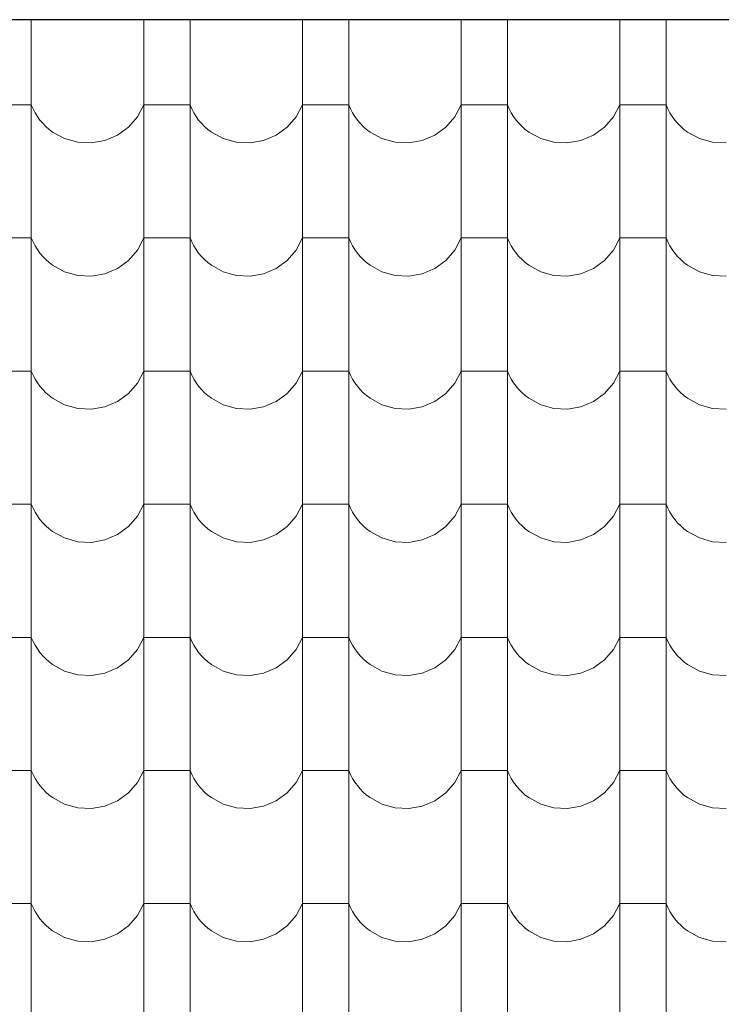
# Model space of a CAD drawing. Header units: millimetres. Extents: x -61343 to 9939, y -6894 to 7453.
# Tile 193 of 255: x 2293 to 2439, y -5272 to -5067. Entities that reach past the tile are written whole.
import ezdxf

# ---------------------------------------------------------------- set-up
doc = ezdxf.new("R2010")
doc.units = ezdxf.units.MM
doc.header["$MEASUREMENT"] = 0
doc.layers.add('810-G Ogólne', color=7, linetype='Continuous')
doc.layers.add('990-D Import IFC', color=7, linetype='Continuous')

# ---------------------------------------------------------------- blocks, each defined once
blk = doc.blocks.new('*X1830', base_point=(515069.4, 47309.9))
at = {"layer": '990-D Import IFC', "color": 251, "linetype": 'Continuous', "lineweight": 13, "true_color": 0x6a6a6a}
for p, q in [((532937.5, -38491), (532937.5, -38560.1)), ((533171.4, -38491), (533171.4, -38560.1)), ((533267.5, -38491), (533267.5, -38560.1)), ((533501.4, -38491), (533501.4, -38560.1)), ((533597.5, -38491), (533597.5, -38560.1)), ((533831.4, -38491), (533831.4, -38560.1)), ((533927.5, -38491), (533927.5, -38560.1)), ((534161.4, -38491), (534161.4, -38560.1)), ((534257.5, -38491), (534257.5, -38560.1)), ((532937.5, -38560.1), (532937.5, -38837.1)), ((533171.4, -38560.1), (533171.4, -38837.1)), ((533267.5, -38560.1), (533267.5, -38837.1)), ((533501.4, -38560.1), (533501.4, -38837.1)), ((533597.5, -38560.1), (533597.5, -38837.1)), ((533831.4, -38560.1), (533831.4, -38837.1)), ((533927.5, -38560.1), (533927.5, -38837.1)), ((534161.4, -38560.1), (534161.4, -38837.1)), ((534257.5, -38560.1), (534257.5, -38837.1)), ((532937.5, -38668.2), (532889.4, -38668.2)), ((532937.5, -38668.2), (532941.1, -38676.5)), ((532941.1, -38676.5), (532945.4, -38684.6)), ((533158.1, -38693.2), (533171.4, -38668.2)), ((533219.4, -38668.2), (533171.4, -38668.2)), ((533267.5, -38668.2), (533219.4, -38668.2)), ((533267.5, -38668.2), (533271.1, -38676.5)), ((533271.1, -38676.5), (533275.4, -38684.6)), ((533488.1, -38693.2), (533501.4, -38668.2)), ((533549.4, -38668.2), (533501.4, -38668.2)), ((533597.5, -38668.2), (533549.4, -38668.2)), ((533597.5, -38668.2), (533601.1, -38676.5)), ((533601.1, -38676.5), (533605.4, -38684.6)), ((533818.1, -38693.2), (533831.4, -38668.2)), ((533879.4, -38668.2), (533831.4, -38668.2)), ((533927.5, -38668.2), (533879.4, -38668.2)), ((533927.5, -38668.2), (533931.1, -38676.5)), ((533931.1, -38676.5), (533935.4, -38684.6)), ((534148.1, -38693.2), (534161.4, -38668.2)), ((534209.4, -38668.2), (534161.4, -38668.2)), ((534257.5, -38668.2), (534209.4, -38668.2)), ((534257.5, -38668.2), (534261.1, -38676.5)), ((534261.1, -38676.5), (534265.4, -38684.6)), ((532945.4, -38684.6), (532950.2, -38692.3)), ((532950.2, -38692.3), (532955.5, -38699.7)), ((532955.5, -38699.7), (532961.4, -38706.6)), ((533139.4, -38714.7), (533158.1, -38693.2)), ((533275.4, -38684.6), (533280.2, -38692.3)), ((533280.2, -38692.3), (533285.5, -38699.7)), ((533285.5, -38699.7), (533291.4, -38706.6)), ((533469.4, -38714.7), (533488.1, -38693.2)), ((533605.4, -38684.6), (533610.2, -38692.3)), ((533610.2, -38692.3), (533615.5, -38699.7)), ((533615.5, -38699.7), (533621.4, -38706.6)), ((533799.4, -38714.7), (533818.1, -38693.2)), ((533935.4, -38684.6), (533940.2, -38692.3)), ((533940.2, -38692.3), (533945.5, -38699.7)), ((533945.5, -38699.7), (533951.4, -38706.6)), ((534129.4, -38714.7), (534148.1, -38693.2)), ((534265.4, -38684.6), (534270.2, -38692.3)), ((534270.2, -38692.3), (534275.5, -38699.7)), ((534275.5, -38699.7), (534281.4, -38706.6)), ((532961.4, -38706.6), (532967.8, -38713.1)), ((532967.8, -38713.1), (532974.6, -38719.2)), ((532974.6, -38719.2), (532981.9, -38724.7)), ((533116.5, -38731.4), (533139.4, -38714.7)), ((533291.4, -38706.6), (533297.8, -38713.1)), ((533297.8, -38713.1), (533304.6, -38719.2)), ((533304.6, -38719.2), (533311.9, -38724.7)), ((533446.5, -38731.4), (533469.4, -38714.7)), ((533621.4, -38706.6), (533627.8, -38713.1)), ((533627.8, -38713.1), (533634.6, -38719.2)), ((533634.6, -38719.2), (533641.9, -38724.7)), ((533776.5, -38731.4), (533799.4, -38714.7)), ((533951.4, -38706.6), (533957.8, -38713.1)), ((533957.8, -38713.1), (533964.6, -38719.2)), ((533964.6, -38719.2), (533971.9, -38724.7)), ((534106.5, -38731.4), (534129.4, -38714.7)), ((534281.4, -38706.6), (534287.8, -38713.1)), ((534287.8, -38713.1), (534294.6, -38719.2)), ((534294.6, -38719.2), (534301.9, -38724.7)), ((532981.9, -38724.7), (533006.7, -38738.4)), ((533006.7, -38738.4), (533034.1, -38746.1)), ((533090.4, -38742.5), (533116.5, -38731.4)), ((533311.9, -38724.7), (533336.7, -38738.4)), ((533336.7, -38738.4), (533364.1, -38746.1)), ((533420.4, -38742.5), (533446.5, -38731.4)), ((533641.9, -38724.7), (533666.7, -38738.4)), ((533666.7, -38738.4), (533694.1, -38746.1)), ((533750.4, -38742.5), (533776.5, -38731.4)), ((533971.9, -38724.7), (533996.7, -38738.4)), ((533996.7, -38738.4), (534024.1, -38746.1)), ((534080.4, -38742.5), (534106.5, -38731.4)), ((534301.9, -38724.7), (534326.7, -38738.4)), ((534326.7, -38738.4), (534354.1, -38746.1)), ((533034.1, -38746.1), (533062.4, -38747.5)), ((533062.4, -38747.5), (533090.4, -38742.5)), ((533364.1, -38746.1), (533392.4, -38747.5)), ((533392.4, -38747.5), (533420.4, -38742.5)), ((533694.1, -38746.1), (533722.4, -38747.5)), ((533722.4, -38747.5), (533750.4, -38742.5)), ((534024.1, -38746.1), (534052.4, -38747.5)), ((534052.4, -38747.5), (534080.4, -38742.5)), ((534354.1, -38746.1), (534382.4, -38747.5)), ((532937.5, -38837.1), (532937.5, -39114.1)), ((533171.4, -38837.1), (533171.4, -39114.1)), ((533267.5, -38837.1), (533267.5, -39114.1)), ((533501.4, -38837.1), (533501.4, -39114.1)), ((533597.5, -38837.1), (533597.5, -39114.1)), ((533831.4, -38837.1), (533831.4, -39114.1)), ((533927.5, -38837.1), (533927.5, -39114.1)), ((534161.4, -38837.1), (534161.4, -39114.1)), ((534257.5, -38837.1), (534257.5, -39114.1)), ((532937.5, -38945.2), (532889.4, -38945.2)), ((532937.5, -38945.2), (532941.1, -38953.5)), ((533158.1, -38970.2), (533171.4, -38945.2)), ((533219.4, -38945.2), (533171.4, -38945.2)), ((533267.5, -38945.2), (533219.4, -38945.2)), ((533267.5, -38945.2), (533271.1, -38953.5)), ((533488.1, -38970.2), (533501.4, -38945.2)), ((533549.4, -38945.2), (533501.4, -38945.2)), ((533597.5, -38945.2), (533549.4, -38945.2)), ((533597.5, -38945.2), (533601.1, -38953.5)), ((533818.1, -38970.2), (533831.4, -38945.2)), ((533879.4, -38945.2), (533831.4, -38945.2)), ((533927.5, -38945.2), (533879.4, -38945.2)), ((533927.5, -38945.2), (533931.1, -38953.5)), ((534148.1, -38970.2), (534161.4, -38945.2)), ((534209.4, -38945.2), (534161.4, -38945.2)), ((534257.5, -38945.2), (534209.4, -38945.2)), ((534257.5, -38945.2), (534261.1, -38953.5)), ((532941.1, -38953.5), (532945.4, -38961.6)), ((532945.4, -38961.6), (532950.2, -38969.3)), ((533271.1, -38953.5), (533275.4, -38961.6)), ((533275.4, -38961.6), (533280.2, -38969.3)), ((533601.1, -38953.5), (533605.4, -38961.6)), ((533605.4, -38961.6), (533610.2, -38969.3)), ((533931.1, -38953.5), (533935.4, -38961.6)), ((533935.4, -38961.6), (533940.2, -38969.3)), ((534261.1, -38953.5), (534265.4, -38961.6)), ((534265.4, -38961.6), (534270.2, -38969.3)), ((532950.2, -38969.3), (532955.5, -38976.7)), ((532955.5, -38976.7), (532961.4, -38983.6)), ((532961.4, -38983.6), (532967.8, -38990.1)), ((533139.4, -38991.7), (533158.1, -38970.2)), ((533280.2, -38969.3), (533285.5, -38976.7)), ((533285.5, -38976.7), (533291.4, -38983.6)), ((533291.4, -38983.6), (533297.8, -38990.1)), ((533469.4, -38991.7), (533488.1, -38970.2)), ((533610.2, -38969.3), (533615.5, -38976.7)), ((533615.5, -38976.7), (533621.4, -38983.6)), ((533621.4, -38983.6), (533627.8, -38990.1)), ((533799.4, -38991.7), (533818.1, -38970.2)), ((533940.2, -38969.3), (533945.5, -38976.7)), ((533945.5, -38976.7), (533951.4, -38983.6)), ((533951.4, -38983.6), (533957.8, -38990.1)), ((534129.4, -38991.7), (534148.1, -38970.2)), ((534270.2, -38969.3), (534275.5, -38976.7)), ((534275.5, -38976.7), (534281.4, -38983.6)), ((534281.4, -38983.6), (534287.8, -38990.1)), ((532967.8, -38990.1), (532974.6, -38996.2)), ((532974.6, -38996.2), (532981.9, -39001.7)), ((532981.9, -39001.7), (533006.7, -39015.4)), ((533116.5, -39008.4), (533139.4, -38991.7)), ((533297.8, -38990.1), (533304.6, -38996.2)), ((533304.6, -38996.2), (533311.9, -39001.7)), ((533311.9, -39001.7), (533336.7, -39015.4)), ((533446.5, -39008.4), (533469.4, -38991.7)), ((533627.8, -38990.1), (533634.6, -38996.2)), ((533634.6, -38996.2), (533641.9, -39001.7)), ((533641.9, -39001.7), (533666.7, -39015.4)), ((533776.5, -39008.4), (533799.4, -38991.7)), ((533957.8, -38990.1), (533964.6, -38996.2)), ((533964.6, -38996.2), (533971.9, -39001.7)), ((533971.9, -39001.7), (533996.7, -39015.4)), ((534106.5, -39008.4), (534129.4, -38991.7)), ((534287.8, -38990.1), (534294.6, -38996.2)), ((534294.6, -38996.2), (534301.9, -39001.7)), ((534301.9, -39001.7), (534326.7, -39015.4)), ((533006.7, -39015.4), (533034.1, -39023.1)), ((533034.1, -39023.1), (533062.4, -39024.5)), ((533062.4, -39024.5), (533090.4, -39019.5)), ((533090.4, -39019.5), (533116.5, -39008.4)), ((533336.7, -39015.4), (533364.1, -39023.1)), ((533364.1, -39023.1), (533392.4, -39024.5)), ((533392.4, -39024.5), (533420.4, -39019.5)), ((533420.4, -39019.5), (533446.5, -39008.4)), ((533666.7, -39015.4), (533694.1, -39023.1)), ((533694.1, -39023.1), (533722.4, -39024.5)), ((533722.4, -39024.5), (533750.4, -39019.5)), ((533750.4, -39019.5), (533776.5, -39008.4)), ((533996.7, -39015.4), (534024.1, -39023.1)), ((534024.1, -39023.1), (534052.4, -39024.5)), ((534052.4, -39024.5), (534080.4, -39019.5)), ((534080.4, -39019.5), (534106.5, -39008.4)), ((534326.7, -39015.4), (534354.1, -39023.1)), ((534354.1, -39023.1), (534382.4, -39024.5)), ((532937.5, -39114.1), (532937.5, -39391.1)), ((533171.4, -39114.1), (533171.4, -39391.1)), ((533267.5, -39114.1), (533267.5, -39391.1)), ((533501.4, -39114.1), (533501.4, -39391.1)), ((533597.5, -39114.1), (533597.5, -39391.1)), ((533831.4, -39114.1), (533831.4, -39391.1)), ((533927.5, -39114.1), (533927.5, -39391.1)), ((534161.4, -39114.1), (534161.4, -39391.1)), ((534257.5, -39114.1), (534257.5, -39391.1)), ((532937.5, -39222.2), (532889.4, -39222.2)), ((532937.5, -39222.2), (532941.1, -39230.5)), ((532941.1, -39230.5), (532945.4, -39238.6)), ((533158.1, -39247.2), (533171.4, -39222.2)), ((533219.4, -39222.2), (533171.4, -39222.2)), ((533267.5, -39222.2), (533219.4, -39222.2)), ((533267.5, -39222.2), (533271.1, -39230.5)), ((533271.1, -39230.5), (533275.4, -39238.6)), ((533488.1, -39247.2), (533501.4, -39222.2)), ((533549.4, -39222.2), (533501.4, -39222.2)), ((533597.5, -39222.2), (533549.4, -39222.2)), ((533597.5, -39222.2), (533601.1, -39230.5)), ((533601.1, -39230.5), (533605.4, -39238.6)), ((533818.1, -39247.2), (533831.4, -39222.2)), ((533879.4, -39222.2), (533831.4, -39222.2)), ((533927.5, -39222.2), (533879.4, -39222.2)), ((533927.5, -39222.2), (533931.1, -39230.5)), ((533931.1, -39230.5), (533935.4, -39238.6)), ((534148.1, -39247.2), (534161.4, -39222.2)), ((534209.4, -39222.2), (534161.4, -39222.2)), ((534257.5, -39222.2), (534209.4, -39222.2)), ((534257.5, -39222.2), (534261.1, -39230.5)), ((534261.1, -39230.5), (534265.4, -39238.6)), ((532945.4, -39238.6), (532950.2, -39246.3)), ((532950.2, -39246.3), (532955.5, -39253.7)), ((532955.5, -39253.7), (532961.4, -39260.6)), ((533139.4, -39268.7), (533158.1, -39247.2)), ((533275.4, -39238.6), (533280.2, -39246.3)), ((533280.2, -39246.3), (533285.5, -39253.7)), ((533285.5, -39253.7), (533291.4, -39260.6)), ((533469.4, -39268.7), (533488.1, -39247.2)), ((533605.4, -39238.6), (533610.2, -39246.3)), ((533610.2, -39246.3), (533615.5, -39253.7)), ((533615.5, -39253.7), (533621.4, -39260.6)), ((533799.4, -39268.7), (533818.1, -39247.2)), ((533935.4, -39238.6), (533940.2, -39246.3)), ((533940.2, -39246.3), (533945.5, -39253.7)), ((533945.5, -39253.7), (533951.4, -39260.6)), ((534129.4, -39268.7), (534148.1, -39247.2)), ((534265.4, -39238.6), (534270.2, -39246.3)), ((534270.2, -39246.3), (534275.5, -39253.7)), ((534275.5, -39253.7), (534281.4, -39260.6)), ((532961.4, -39260.6), (532967.8, -39267.1)), ((532967.8, -39267.1), (532974.6, -39273.2)), ((532974.6, -39273.2), (532981.9, -39278.7)), ((533116.5, -39285.4), (533139.4, -39268.7)), ((533291.4, -39260.6), (533297.8, -39267.1)), ((533297.8, -39267.1), (533304.6, -39273.2)), ((533304.6, -39273.2), (533311.9, -39278.7)), ((533446.5, -39285.4), (533469.4, -39268.7)), ((533621.4, -39260.6), (533627.8, -39267.1)), ((533627.8, -39267.1), (533634.6, -39273.2)), ((533634.6, -39273.2), (533641.9, -39278.7)), ((533776.5, -39285.4), (533799.4, -39268.7)), ((533951.4, -39260.6), (533957.8, -39267.1)), ((533957.8, -39267.1), (533964.6, -39273.2)), ((533964.6, -39273.2), (533971.9, -39278.7)), ((534106.5, -39285.4), (534129.4, -39268.7)), ((534281.4, -39260.6), (534287.8, -39267.1)), ((534287.8, -39267.1), (534294.6, -39273.2)), ((534294.6, -39273.2), (534301.9, -39278.7)), ((532981.9, -39278.7), (533006.7, -39292.4)), ((533006.7, -39292.4), (533034.1, -39300.1)), ((533090.4, -39296.5), (533116.5, -39285.4)), ((533311.9, -39278.7), (533336.7, -39292.4)), ((533336.7, -39292.4), (533364.1, -39300.1)), ((533420.4, -39296.5), (533446.5, -39285.4)), ((533641.9, -39278.7), (533666.7, -39292.4)), ((533666.7, -39292.4), (533694.1, -39300.1)), ((533750.4, -39296.5), (533776.5, -39285.4)), ((533971.9, -39278.7), (533996.7, -39292.4)), ((533996.7, -39292.4), (534024.1, -39300.1)), ((534080.4, -39296.5), (534106.5, -39285.4)), ((534301.9, -39278.7), (534326.7, -39292.4)), ((534326.7, -39292.4), (534354.1, -39300.1)), ((533034.1, -39300.1), (533062.4, -39301.5)), ((533062.4, -39301.5), (533090.4, -39296.5)), ((533364.1, -39300.1), (533392.4, -39301.5)), ((533392.4, -39301.5), (533420.4, -39296.5)), ((533694.1, -39300.1), (533722.4, -39301.5)), ((533722.4, -39301.5), (533750.4, -39296.5)), ((534024.1, -39300.1), (534052.4, -39301.5)), ((534052.4, -39301.5), (534080.4, -39296.5)), ((534354.1, -39300.1), (534382.4, -39301.5)), ((532937.5, -39391.1), (532937.5, -39668.1)), ((533171.4, -39391.1), (533171.4, -39668.1)), ((533267.5, -39391.1), (533267.5, -39668.1)), ((533501.4, -39391.1), (533501.4, -39668.1)), ((533597.5, -39391.1), (533597.5, -39668.1)), ((533831.4, -39391.1), (533831.4, -39668.1)), ((533927.5, -39391.1), (533927.5, -39668.1)), ((534161.4, -39391.1), (534161.4, -39668.1)), ((534257.5, -39391.1), (534257.5, -39668.1)), ((532937.5, -39499.2), (532889.4, -39499.2)), ((532937.5, -39499.2), (532941.1, -39507.5)), ((533158.1, -39524.2), (533171.4, -39499.2)), ((533219.4, -39499.2), (533171.4, -39499.2)), ((533267.5, -39499.2), (533219.4, -39499.2)), ((533267.5, -39499.2), (533271.1, -39507.5)), ((533488.1, -39524.2), (533501.4, -39499.2)), ((533549.4, -39499.2), (533501.4, -39499.2)), ((533597.5, -39499.2), (533549.4, -39499.2)), ((533597.5, -39499.2), (533601.1, -39507.5)), ((533818.1, -39524.2), (533831.4, -39499.2)), ((533879.4, -39499.2), (533831.4, -39499.2)), ((533927.5, -39499.2), (533879.4, -39499.2)), ((533927.5, -39499.2), (533931.1, -39507.5)), ((534148.1, -39524.2), (534161.4, -39499.2)), ((534209.4, -39499.2), (534161.4, -39499.2)), ((534257.5, -39499.2), (534209.4, -39499.2)), ((534257.5, -39499.2), (534261.1, -39507.5)), ((532941.1, -39507.5), (532945.4, -39515.6)), ((532945.4, -39515.6), (532950.2, -39523.3)), ((533271.1, -39507.5), (533275.4, -39515.6)), ((533275.4, -39515.6), (533280.2, -39523.3)), ((533601.1, -39507.5), (533605.4, -39515.6)), ((533605.4, -39515.6), (533610.2, -39523.3)), ((533931.1, -39507.5), (533935.4, -39515.6)), ((533935.4, -39515.6), (533940.2, -39523.3)), ((534261.1, -39507.5), (534265.4, -39515.6)), ((534265.4, -39515.6), (534270.2, -39523.3)), ((532950.2, -39523.3), (532955.5, -39530.7)), ((532955.5, -39530.7), (532961.4, -39537.6)), ((532961.4, -39537.6), (532967.8, -39544.1)), ((533139.4, -39545.7), (533158.1, -39524.2)), ((533280.2, -39523.3), (533285.5, -39530.7)), ((533285.5, -39530.7), (533291.4, -39537.6)), ((533291.4, -39537.6), (533297.8, -39544.1)), ((533469.4, -39545.7), (533488.1, -39524.2)), ((533610.2, -39523.3), (533615.5, -39530.7)), ((533615.5, -39530.7), (533621.4, -39537.6)), ((533621.4, -39537.6), (533627.8, -39544.1)), ((533799.4, -39545.7), (533818.1, -39524.2)), ((533940.2, -39523.3), (533945.5, -39530.7)), ((533945.5, -39530.7), (533951.4, -39537.6)), ((533951.4, -39537.6), (533957.8, -39544.1)), ((534129.4, -39545.7), (534148.1, -39524.2)), ((534270.2, -39523.3), (534275.5, -39530.7)), ((534275.5, -39530.7), (534281.4, -39537.6)), ((534281.4, -39537.6), (534287.8, -39544.1)), ((532967.8, -39544.1), (532974.6, -39550.2)), ((532974.6, -39550.2), (532981.9, -39555.7)), ((532981.9, -39555.7), (533006.7, -39569.4)), ((533116.5, -39562.4), (533139.4, -39545.7)), ((533297.8, -39544.1), (533304.6, -39550.2)), ((533304.6, -39550.2), (533311.9, -39555.7)), ((533311.9, -39555.7), (533336.7, -39569.4)), ((533446.5, -39562.4), (533469.4, -39545.7)), ((533627.8, -39544.1), (533634.6, -39550.2)), ((533634.6, -39550.2), (533641.9, -39555.7)), ((533641.9, -39555.7), (533666.7, -39569.4)), ((533776.5, -39562.4), (533799.4, -39545.7)), ((533957.8, -39544.1), (533964.6, -39550.2)), ((533964.6, -39550.2), (533971.9, -39555.7)), ((533971.9, -39555.7), (533996.7, -39569.4)), ((534106.5, -39562.4), (534129.4, -39545.7)), ((534287.8, -39544.1), (534294.6, -39550.2)), ((534294.6, -39550.2), (534301.9, -39555.7)), ((534301.9, -39555.7), (534326.7, -39569.4)), ((533006.7, -39569.4), (533034.1, -39577.1)), ((533034.1, -39577.1), (533062.4, -39578.5)), ((533062.4, -39578.5), (533090.4, -39573.5)), ((533090.4, -39573.5), (533116.5, -39562.4)), ((533336.7, -39569.4), (533364.1, -39577.1)), ((533364.1, -39577.1), (533392.4, -39578.5)), ((533392.4, -39578.5), (533420.4, -39573.5)), ((533420.4, -39573.5), (533446.5, -39562.4)), ((533666.7, -39569.4), (533694.1, -39577.1)), ((533694.1, -39577.1), (533722.4, -39578.5)), ((533722.4, -39578.5), (533750.4, -39573.5)), ((533750.4, -39573.5), (533776.5, -39562.4)), ((533996.7, -39569.4), (534024.1, -39577.1)), ((534024.1, -39577.1), (534052.4, -39578.5)), ((534052.4, -39578.5), (534080.4, -39573.5)), ((534080.4, -39573.5), (534106.5, -39562.4)), ((534326.7, -39569.4), (534354.1, -39577.1)), ((534354.1, -39577.1), (534382.4, -39578.5)), ((532937.5, -39668.1), (532937.5, -39945.1)), ((533171.4, -39668.1), (533171.4, -39945.1)), ((533267.5, -39668.1), (533267.5, -39945.1)), ((533501.4, -39668.1), (533501.4, -39945.1)), ((533597.5, -39668.1), (533597.5, -39945.1)), ((533831.4, -39668.1), (533831.4, -39945.1)), ((533927.5, -39668.1), (533927.5, -39945.1)), ((534161.4, -39668.1), (534161.4, -39945.1)), ((534257.5, -39668.1), (534257.5, -39945.1)), ((532937.5, -39776.2), (532889.4, -39776.2)), ((532937.5, -39776.2), (532941.1, -39784.5)), ((532941.1, -39784.5), (532945.4, -39792.6)), ((533158.1, -39801.2), (533171.4, -39776.2)), ((533219.4, -39776.2), (533171.4, -39776.2)), ((533267.5, -39776.2), (533219.4, -39776.2)), ((533267.5, -39776.2), (533271.1, -39784.5)), ((533271.1, -39784.5), (533275.4, -39792.6)), ((533488.1, -39801.2), (533501.4, -39776.2)), ((533549.4, -39776.2), (533501.4, -39776.2)), ((533597.5, -39776.2), (533549.4, -39776.2)), ((533597.5, -39776.2), (533601.1, -39784.5)), ((533601.1, -39784.5), (533605.4, -39792.6)), ((533818.1, -39801.2), (533831.4, -39776.2)), ((533879.4, -39776.2), (533831.4, -39776.2)), ((533927.5, -39776.2), (533879.4, -39776.2)), ((533927.5, -39776.2), (533931.1, -39784.5)), ((533931.1, -39784.5), (533935.4, -39792.6)), ((534148.1, -39801.2), (534161.4, -39776.2)), ((534209.4, -39776.2), (534161.4, -39776.2)), ((534257.5, -39776.2), (534209.4, -39776.2)), ((534257.5, -39776.2), (534261.1, -39784.5)), ((534261.1, -39784.5), (534265.4, -39792.6)), ((532945.4, -39792.6), (532950.2, -39800.3)), ((532950.2, -39800.3), (532955.5, -39807.7)), ((533139.4, -39822.7), (533158.1, -39801.2)), ((533275.4, -39792.6), (533280.2, -39800.3)), ((533280.2, -39800.3), (533285.5, -39807.7)), ((533469.4, -39822.7), (533488.1, -39801.2)), ((533605.4, -39792.6), (533610.2, -39800.3)), ((533610.2, -39800.3), (533615.5, -39807.7)), ((533799.4, -39822.7), (533818.1, -39801.2)), ((533935.4, -39792.6), (533940.2, -39800.3)), ((533940.2, -39800.3), (533945.5, -39807.7)), ((534129.4, -39822.7), (534148.1, -39801.2)), ((534265.4, -39792.6), (534270.2, -39800.3)), ((534270.2, -39800.3), (534275.5, -39807.7)), ((532955.5, -39807.7), (532961.4, -39814.6)), ((532961.4, -39814.6), (532967.8, -39821.1)), ((532967.8, -39821.1), (532974.6, -39827.2)), ((532974.6, -39827.2), (532981.9, -39832.7)), ((533116.5, -39839.4), (533139.4, -39822.7)), ((533285.5, -39807.7), (533291.4, -39814.6)), ((533291.4, -39814.6), (533297.8, -39821.1)), ((533297.8, -39821.1), (533304.6, -39827.2)), ((533304.6, -39827.2), (533311.9, -39832.7)), ((533446.5, -39839.4), (533469.4, -39822.7)), ((533615.5, -39807.7), (533621.4, -39814.6)), ((533621.4, -39814.6), (533627.8, -39821.1)), ((533627.8, -39821.1), (533634.6, -39827.2)), ((533634.6, -39827.2), (533641.9, -39832.7)), ((533776.5, -39839.4), (533799.4, -39822.7)), ((533945.5, -39807.7), (533951.4, -39814.6)), ((533951.4, -39814.6), (533957.8, -39821.1)), ((533957.8, -39821.1), (533964.6, -39827.2)), ((533964.6, -39827.2), (533971.9, -39832.7)), ((534106.5, -39839.4), (534129.4, -39822.7)), ((534275.5, -39807.7), (534281.4, -39814.6)), ((534281.4, -39814.6), (534287.8, -39821.1)), ((534287.8, -39821.1), (534294.6, -39827.2)), ((534294.6, -39827.2), (534301.9, -39832.7)), ((532981.9, -39832.7), (533006.7, -39846.4)), ((533006.7, -39846.4), (533034.1, -39854.1)), ((533090.4, -39850.5), (533116.5, -39839.4)), ((533311.9, -39832.7), (533336.7, -39846.4)), ((533336.7, -39846.4), (533364.1, -39854.1)), ((533420.4, -39850.5), (533446.5, -39839.4)), ((533641.9, -39832.7), (533666.7, -39846.4)), ((533666.7, -39846.4), (533694.1, -39854.1)), ((533750.4, -39850.5), (533776.5, -39839.4)), ((533971.9, -39832.7), (533996.7, -39846.4)), ((533996.7, -39846.4), (534024.1, -39854.1)), ((534080.4, -39850.5), (534106.5, -39839.4)), ((534301.9, -39832.7), (534326.7, -39846.4)), ((534326.7, -39846.4), (534354.1, -39854.1)), ((533034.1, -39854.1), (533062.4, -39855.5)), ((533062.4, -39855.5), (533090.4, -39850.5)), ((533364.1, -39854.1), (533392.4, -39855.5)), ((533392.4, -39855.5), (533420.4, -39850.5)), ((533694.1, -39854.1), (533722.4, -39855.5)), ((533722.4, -39855.5), (533750.4, -39850.5)), ((534024.1, -39854.1), (534052.4, -39855.5)), ((534052.4, -39855.5), (534080.4, -39850.5)), ((534354.1, -39854.1), (534382.4, -39855.5)), ((532937.5, -39945.1), (532937.5, -40222.1)), ((533171.4, -39945.1), (533171.4, -40222.1)), ((533267.5, -39945.1), (533267.5, -40222.1)), ((533501.4, -39945.1), (533501.4, -40222.1)), ((533597.5, -39945.1), (533597.5, -40222.1)), ((533831.4, -39945.1), (533831.4, -40222.1)), ((533927.5, -39945.1), (533927.5, -40222.1)), ((534161.4, -39945.1), (534161.4, -40222.1)), ((534257.5, -39945.1), (534257.5, -40222.1)), ((532937.5, -40053.2), (532889.4, -40053.2)), ((532937.5, -40053.2), (532941.1, -40061.5)), ((532941.1, -40061.5), (532945.4, -40069.6)), ((532945.4, -40069.6), (532950.2, -40077.3)), ((533158.1, -40078.2), (533171.4, -40053.2)), ((533219.4, -40053.2), (533171.4, -40053.2)), ((533267.5, -40053.2), (533219.4, -40053.2)), ((533267.5, -40053.2), (533271.1, -40061.5)), ((533271.1, -40061.5), (533275.4, -40069.6)), ((533275.4, -40069.6), (533280.2, -40077.3)), ((533488.1, -40078.2), (533501.4, -40053.2)), ((533549.4, -40053.2), (533501.4, -40053.2)), ((533597.5, -40053.2), (533549.4, -40053.2)), ((533597.5, -40053.2), (533601.1, -40061.5)), ((533601.1, -40061.5), (533605.4, -40069.6)), ((533605.4, -40069.6), (533610.2, -40077.3)), ((533818.1, -40078.2), (533831.4, -40053.2)), ((533879.4, -40053.2), (533831.4, -40053.2)), ((533927.5, -40053.2), (533879.4, -40053.2)), ((533927.5, -40053.2), (533931.1, -40061.5)), ((533931.1, -40061.5), (533935.4, -40069.6)), ((533935.4, -40069.6), (533940.2, -40077.3)), ((534148.1, -40078.2), (534161.4, -40053.2)), ((534209.4, -40053.2), (534161.4, -40053.2)), ((534257.5, -40053.2), (534209.4, -40053.2)), ((534257.5, -40053.2), (534261.1, -40061.5)), ((534261.1, -40061.5), (534265.4, -40069.6)), ((534265.4, -40069.6), (534270.2, -40077.3)), ((532950.2, -40077.3), (532955.5, -40084.7)), ((532955.5, -40084.7), (532961.4, -40091.6)), ((532961.4, -40091.6), (532967.8, -40098.1)), ((533139.4, -40099.7), (533158.1, -40078.2)), ((533280.2, -40077.3), (533285.5, -40084.7)), ((533285.5, -40084.7), (533291.4, -40091.6)), ((533291.4, -40091.6), (533297.8, -40098.1)), ((533469.4, -40099.7), (533488.1, -40078.2)), ((533610.2, -40077.3), (533615.5, -40084.7)), ((533615.5, -40084.7), (533621.4, -40091.6)), ((533621.4, -40091.6), (533627.8, -40098.1)), ((533799.4, -40099.7), (533818.1, -40078.2)), ((533940.2, -40077.3), (533945.5, -40084.7)), ((533945.5, -40084.7), (533951.4, -40091.6)), ((533951.4, -40091.6), (533957.8, -40098.1)), ((534129.4, -40099.7), (534148.1, -40078.2)), ((534270.2, -40077.3), (534275.5, -40084.7)), ((534275.5, -40084.7), (534281.4, -40091.6)), ((534281.4, -40091.6), (534287.8, -40098.1)), ((532967.8, -40098.1), (532974.6, -40104.2)), ((532974.6, -40104.2), (532981.9, -40109.7)), ((532981.9, -40109.7), (533006.7, -40123.4)), ((533116.5, -40116.4), (533139.4, -40099.7)), ((533297.8, -40098.1), (533304.6, -40104.2)), ((533304.6, -40104.2), (533311.9, -40109.7)), ((533311.9, -40109.7), (533336.7, -40123.4)), ((533446.5, -40116.4), (533469.4, -40099.7)), ((533627.8, -40098.1), (533634.6, -40104.2)), ((533634.6, -40104.2), (533641.9, -40109.7)), ((533641.9, -40109.7), (533666.7, -40123.4)), ((533776.5, -40116.4), (533799.4, -40099.7)), ((533957.8, -40098.1), (533964.6, -40104.2)), ((533964.6, -40104.2), (533971.9, -40109.7)), ((533971.9, -40109.7), (533996.7, -40123.4)), ((534106.5, -40116.4), (534129.4, -40099.7)), ((534287.8, -40098.1), (534294.6, -40104.2)), ((534294.6, -40104.2), (534301.9, -40109.7)), ((534301.9, -40109.7), (534326.7, -40123.4)), ((533006.7, -40123.4), (533034.1, -40131.1)), ((533034.1, -40131.1), (533062.4, -40132.5)), ((533062.4, -40132.5), (533090.4, -40127.5)), ((533090.4, -40127.5), (533116.5, -40116.4)), ((533336.7, -40123.4), (533364.1, -40131.1)), ((533364.1, -40131.1), (533392.4, -40132.5)), ((533392.4, -40132.5), (533420.4, -40127.5)), ((533420.4, -40127.5), (533446.5, -40116.4)), ((533666.7, -40123.4), (533694.1, -40131.1)), ((533694.1, -40131.1), (533722.4, -40132.5)), ((533722.4, -40132.5), (533750.4, -40127.5)), ((533750.4, -40127.5), (533776.5, -40116.4)), ((533996.7, -40123.4), (534024.1, -40131.1)), ((534024.1, -40131.1), (534052.4, -40132.5)), ((534052.4, -40132.5), (534080.4, -40127.5)), ((534080.4, -40127.5), (534106.5, -40116.4)), ((534326.7, -40123.4), (534354.1, -40131.1)), ((534354.1, -40131.1), (534382.4, -40132.5)), ((532937.5, -40222.1), (532937.5, -40499.1)), ((533171.4, -40222.1), (533171.4, -40499.1)), ((533267.5, -40222.1), (533267.5, -40499.1)), ((533501.4, -40222.1), (533501.4, -40499.1)), ((533597.5, -40222.1), (533597.5, -40499.1)), ((533831.4, -40222.1), (533831.4, -40499.1)), ((533927.5, -40222.1), (533927.5, -40499.1)), ((534161.4, -40222.1), (534161.4, -40499.1)), ((534257.5, -40222.1), (534257.5, -40499.1)), ((532937.5, -40330.2), (532889.4, -40330.2)), ((532937.5, -40330.2), (532941.1, -40338.5)), ((532941.1, -40338.5), (532945.4, -40346.6)), ((533158.1, -40355.2), (533171.4, -40330.2)), ((533219.4, -40330.2), (533171.4, -40330.2)), ((533267.5, -40330.2), (533219.4, -40330.2)), ((533267.5, -40330.2), (533271.1, -40338.5)), ((533271.1, -40338.5), (533275.4, -40346.6)), ((533488.1, -40355.2), (533501.4, -40330.2)), ((533549.4, -40330.2), (533501.4, -40330.2)), ((533597.5, -40330.2), (533549.4, -40330.2)), ((533597.5, -40330.2), (533601.1, -40338.5)), ((533601.1, -40338.5), (533605.4, -40346.6)), ((533818.1, -40355.2), (533831.4, -40330.2)), ((533879.4, -40330.2), (533831.4, -40330.2)), ((533927.5, -40330.2), (533879.4, -40330.2)), ((533927.5, -40330.2), (533931.1, -40338.5)), ((533931.1, -40338.5), (533935.4, -40346.6)), ((534148.1, -40355.2), (534161.4, -40330.2)), ((534209.4, -40330.2), (534161.4, -40330.2)), ((534257.5, -40330.2), (534209.4, -40330.2)), ((534257.5, -40330.2), (534261.1, -40338.5)), ((534261.1, -40338.5), (534265.4, -40346.6)), ((532945.4, -40346.6), (532950.2, -40354.3)), ((532950.2, -40354.3), (532955.5, -40361.7)), ((533139.4, -40376.7), (533158.1, -40355.2)), ((533275.4, -40346.6), (533280.2, -40354.3)), ((533280.2, -40354.3), (533285.5, -40361.7)), ((533469.4, -40376.7), (533488.1, -40355.2)), ((533605.4, -40346.6), (533610.2, -40354.3)), ((533610.2, -40354.3), (533615.5, -40361.7)), ((533799.4, -40376.7), (533818.1, -40355.2)), ((533935.4, -40346.6), (533940.2, -40354.3)), ((533940.2, -40354.3), (533945.5, -40361.7)), ((534129.4, -40376.7), (534148.1, -40355.2)), ((534265.4, -40346.6), (534270.2, -40354.3)), ((534270.2, -40354.3), (534275.5, -40361.7)), ((532955.5, -40361.7), (532961.4, -40368.6)), ((532961.4, -40368.6), (532967.8, -40375.1)), ((532967.8, -40375.1), (532974.6, -40381.2)), ((533116.5, -40393.4), (533139.4, -40376.7)), ((533285.5, -40361.7), (533291.4, -40368.6)), ((533291.4, -40368.6), (533297.8, -40375.1)), ((533297.8, -40375.1), (533304.6, -40381.2)), ((533446.5, -40393.4), (533469.4, -40376.7)), ((533615.5, -40361.7), (533621.4, -40368.6)), ((533621.4, -40368.6), (533627.8, -40375.1)), ((533627.8, -40375.1), (533634.6, -40381.2)), ((533776.5, -40393.4), (533799.4, -40376.7)), ((533945.5, -40361.7), (533951.4, -40368.6)), ((533951.4, -40368.6), (533957.8, -40375.1)), ((533957.8, -40375.1), (533964.6, -40381.2)), ((534106.5, -40393.4), (534129.4, -40376.7)), ((534275.5, -40361.7), (534281.4, -40368.6)), ((534281.4, -40368.6), (534287.8, -40375.1)), ((534287.8, -40375.1), (534294.6, -40381.2)), ((532974.6, -40381.2), (532981.9, -40386.7)), ((532981.9, -40386.7), (533006.7, -40400.4)), ((533006.7, -40400.4), (533034.1, -40408.1)), ((533090.4, -40404.5), (533116.5, -40393.4)), ((533304.6, -40381.2), (533311.9, -40386.7)), ((533311.9, -40386.7), (533336.7, -40400.4)), ((533336.7, -40400.4), (533364.1, -40408.1)), ((533420.4, -40404.5), (533446.5, -40393.4)), ((533634.6, -40381.2), (533641.9, -40386.7)), ((533641.9, -40386.7), (533666.7, -40400.4)), ((533666.7, -40400.4), (533694.1, -40408.1)), ((533750.4, -40404.5), (533776.5, -40393.4)), ((533964.6, -40381.2), (533971.9, -40386.7)), ((533971.9, -40386.7), (533996.7, -40400.4)), ((533996.7, -40400.4), (534024.1, -40408.1)), ((534080.4, -40404.5), (534106.5, -40393.4)), ((534294.6, -40381.2), (534301.9, -40386.7)), ((534301.9, -40386.7), (534326.7, -40400.4)), ((534326.7, -40400.4), (534354.1, -40408.1)), ((533034.1, -40408.1), (533062.4, -40409.5)), ((533062.4, -40409.5), (533090.4, -40404.5)), ((533364.1, -40408.1), (533392.4, -40409.5)), ((533392.4, -40409.5), (533420.4, -40404.5)), ((533694.1, -40408.1), (533722.4, -40409.5)), ((533722.4, -40409.5), (533750.4, -40404.5)), ((534024.1, -40408.1), (534052.4, -40409.5)), ((534052.4, -40409.5), (534080.4, -40404.5)), ((534354.1, -40408.1), (534382.4, -40409.5)), ((532937.5, -40499.1), (532937.5, -40776.1)), ((533171.4, -40499.1), (533171.4, -40776.1)), ((533267.5, -40499.1), (533267.5, -40776.1)), ((533501.4, -40499.1), (533501.4, -40776.1)), ((533597.5, -40499.1), (533597.5, -40776.1)), ((533831.4, -40499.1), (533831.4, -40776.1)), ((533927.5, -40499.1), (533927.5, -40776.1)), ((534161.4, -40499.1), (534161.4, -40776.1)), ((534257.5, -40499.1), (534257.5, -40776.1))]:
    blk.add_line(p, q, dxfattribs=at)
blk = doc.blocks.new('Wypełnienie_15_3', base_point=(515069.4, 47309.9))
at = {"layer": '990-D Import IFC', "color": 251, "linetype": 'Continuous', "lineweight": 13, "true_color": 0x6a6a6a}
blk.add_blockref('*X1830', (515069.4, 47309.9), dxfattribs=at)

msp = doc.modelspace()

# ---------------------------------------------------------------- linework, layer by layer
at = {"layer": '810-G Ogólne', "color": 7, "linetype": 'Continuous', "lineweight": 25}
msp.add_line((3062.02, -5067.404), (1535.422, -5067.404), dxfattribs=at)
at = {"layer": '990-D Import IFC', "color": 7, "linetype": 'Continuous', "lineweight": 13}
msp.add_lwpolyline([(1535.422, -5067.404), (3035.371, -5067.404), (2421.044, -5435.404), (1607.971, -5435.404), (1607.971, -5462.404), (813.971, -5462.404)], close=True, dxfattribs=at)

# ---------------------------------------------------------------- block references
at = {"layer": '990-D Import IFC', "color": 251, "linetype": 'Continuous', "lineweight": 13, "true_color": 0x6a6a6a, "xscale": 0.1, "yscale": 0.1, "zscale": 0.1}
msp.add_blockref('Wypełnienie_15_3', (508.562, 3512.683), dxfattribs=at)

doc.saveas('drawing.dxf')
